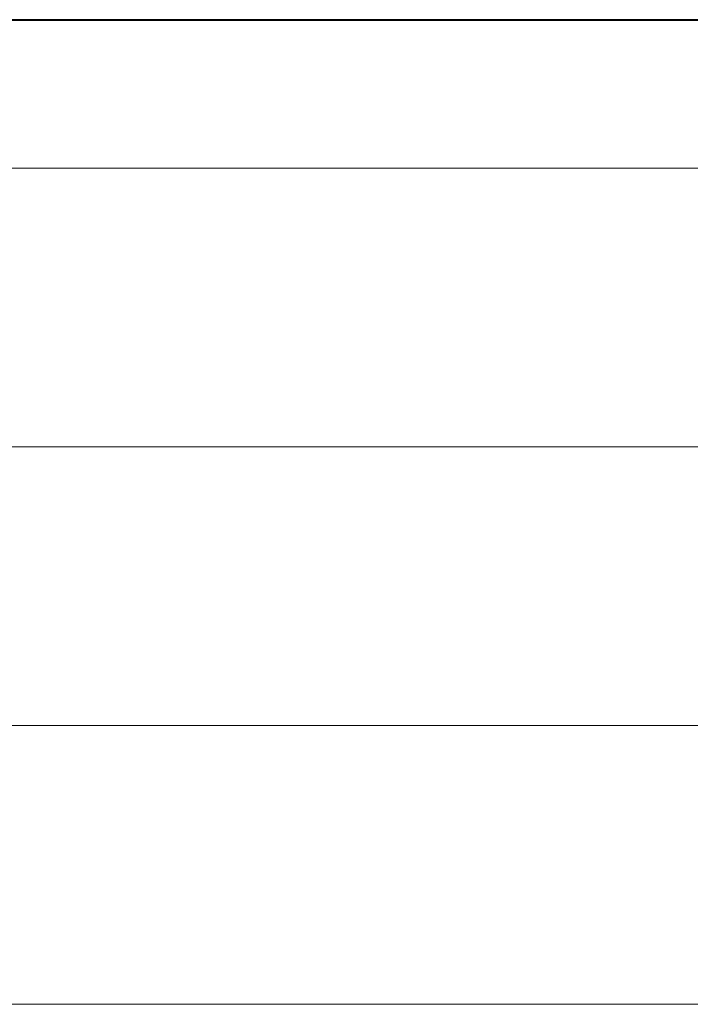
# Model space of a CAD drawing. Extents: x 36231 to 595326, y 3059 to 3871788.
# Tile 141 of 143: x 585074 to 586103, y 3869871 to 3871380. Entities that reach past the tile are written whole.
import ezdxf

# ---------------------------------------------------------------- set-up
doc = ezdxf.new("R2010")
doc.units = 0
doc.layers.add('0.13填充', color=8, linetype='CONTINUOUS', lineweight=9)
doc.layers.add('0.13文字', color=3, linetype='CONTINUOUS', lineweight=13)

msp = doc.modelspace()

# ---------------------------------------------------------------- linework, layer by layer
at = {"layer": '0.13填充', "color": 3, "lineweight": 40}
msp.add_line((583314.72, 3871380.08), (591089.66, 3871380.08), dxfattribs=at)
at = {"layer": '0.13文字', "lineweight": 13}
for p, q in [((590756.67, 3871152.48), (583564.28, 3871152.48)), ((590756.67, 3871152.48), (583564.28, 3871152.48)), ((590756.67, 3870725.18), (583664.28, 3870725.18)), ((590756.67, 3870297.88), (583664.28, 3870297.88)), ((590756.67, 3869870.58), (583664.28, 3869870.58))]:
    msp.add_line(p, q, dxfattribs=at)

doc.saveas('drawing.dxf')
